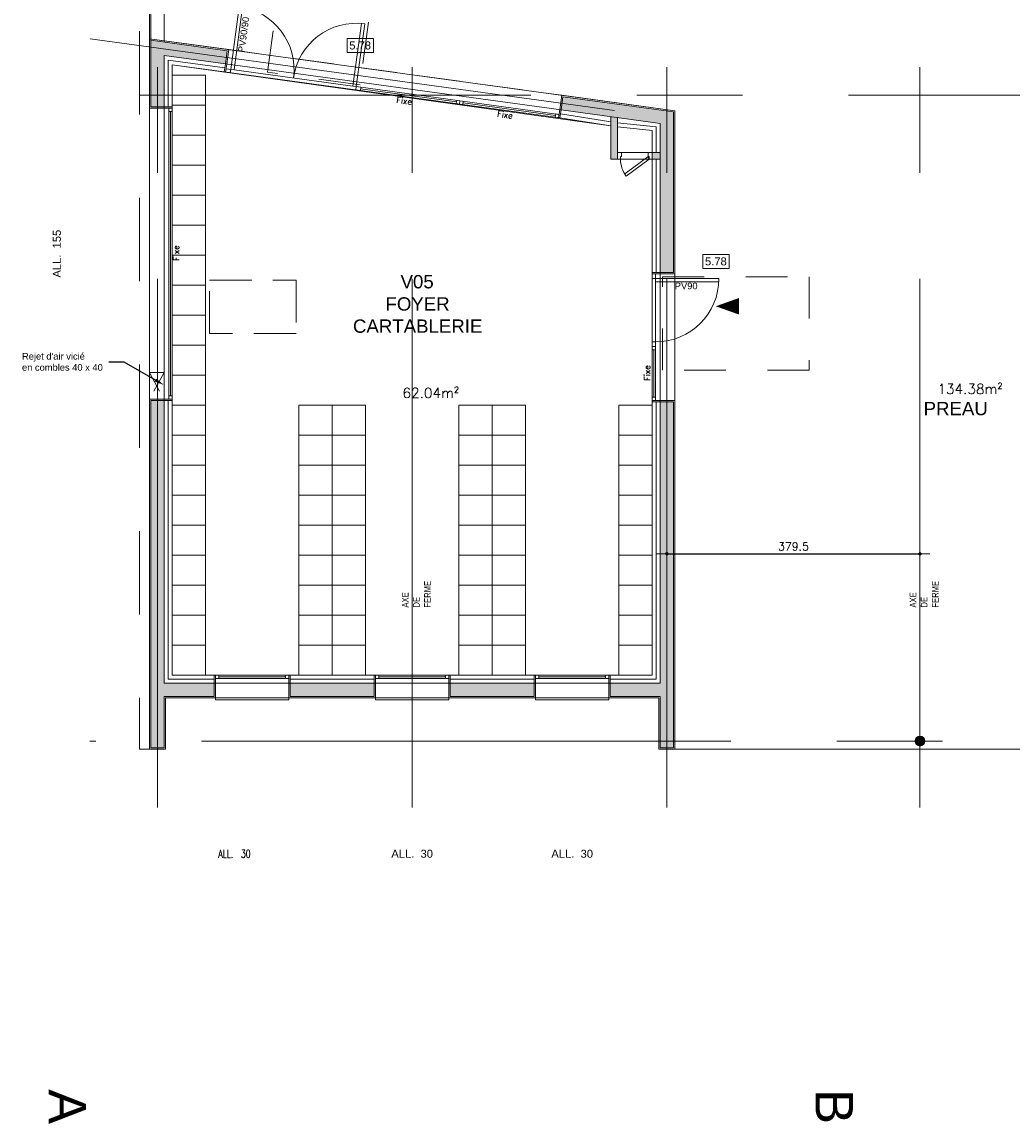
# Model space of a CAD drawing. Header units: metres. Extents: x 7788 to 81588, y -12566 to 39820.
# Tile 1 of 16: x 28389 to 43249, y -12523 to 3984. Entities that reach past the tile are written whole.
import ezdxf
from ezdxf import colors
from ezdxf.entities.mleader import LeaderData, LeaderLine
from ezdxf.enums import TextEntityAlignment as Align
from ezdxf.math import Vec2, Vec3

# ---------------------------------------------------------------- set-up
doc = ezdxf.new("R2010")
doc.units = ezdxf.units.M
doc.header["$LTSCALE"] = 50
for name, pattern in [('AXES', [50.8, 31.75, -6.35, 6.35, -6.35]), ('CACHE', [9.525, 6.35, -3.175]), ('INTERROMPU', [19.05, 12.7, -6.35]), ('PLURIELLE', [0.5, 0.25, -0.25])]:
    doc.linetypes.add(name, pattern=pattern)
doc.layers.get('0').update_dxf_attribs({"lineweight": 0})
doc.layers.get('DefPoints').update_dxf_attribs({"lineweight": 0})
for name, color, linetype, lineweight in [('C-COUPES', 10, 'Continuous', 0), ('C-COUVERTURE', 153, 'Continuous', 0), ('D-CLDIST', 3, 'Continuous', 0), ('D-CLDOUB', 2, 'Continuous', 0), ('D-ISOLAT', 104, 'Continuous', 0), ('E-MOBIL', 43, 'Continuous', 0), ('H-CLOISON', 20, 'Continuous', 0), ('H-PAROIS', 9, 'Continuous', 0), ('O-MENUISEXT', 1, 'Continuous', 0), ('O-MENUISINT', 6, 'Continuous', 0), ('R-ACCESSIBILITE PMR', 202, 'Continuous', 0), ('R-COT50', 7, 'Continuous', 0), ('R-TEXTE1', 7, 'Continuous', 0), ('R-TEXTE2', 1, 'Continuous', 0), ('S-AXESTR', 1, 'AXES', 0), ('S-CHARPENTE', 8, 'Continuous', 0), ('S-ELTVUS', 195, 'Continuous', 0), ('S-MACON', 4, 'Continuous', 0), ('S-POUTRE', 8, 'INTERROMPU', 0), ('T-DIVERS', 52, 'Continuous', 0), ('T-TEXTE SURFACE', 31, 'Continuous', 0), ('V-ENDUIT', 3, 'Continuous', 0)]:
    doc.layers.add(name, color=color, linetype=linetype, lineweight=lineweight)
doc.layers.add('SU-SURHAB', color=21, linetype='Continuous', lineweight=0, plot=False)
doc.layers.add('SU-SURHOB', color=225, linetype='Continuous', lineweight=0, plot=False)
doc.styles.add('AAP Fort', font='swiss.ttf')
doc.styles.add('Cotation', font='Romans.shx')
doc.styles.add('TEXTE', font='ARIALN.TTF')
doc.linetypes.add('ISOLATION', pattern='A,0.00254,-2.54,[134,ltypeshp.shx,S=2.54,R=0,X=-2.54,Y=0],-5.08,[134,ltypeshp.shx,S=2.54,R=180,X=2.54,Y=0],-2.54', length=10.16254)
doc.dimstyles.new('COT50', dxfattribs={"dimscale": 0, "dimtxt": 120, "dimasz": 10, "dimexe": 1.25, "dimexo": 0.625, "dimgap": 50, "dimtad": 1, "dimdec": 1, "dimlfac": 0.1, "dimrnd": 0.5, "dimdsep": 46, "dimtxsty": 'Cotation', "dimblk1": 'POINTCOT', "dimblk2": 'POINTCOT', "dimsah": 1, "dimcen": 150, "dimse1": 1, "dimse2": 1, "dimadec": 0, "dimazin": 0, "dimtfac": 1, "dimtdec": 1, "dimtix": 1, "dimtmove": 2, "dimatfit": 3, "dimldrblk": 'POINTCOT', "dimfxl": 1, "dimtolj": 1, "dimarcsym": 0})

# ---------------------------------------------------------------- blocks, each defined once
blk = doc.blocks.new('Pext_140')
for points in [[(-197, 0), (-192, 0), (-192, 95), (-197, 95)], [(-7, 0), (-12, 0), (-12, 95), (-7, 95)], [(-204, -5), (-197, -5), (-197, 0), (-204, 0)], [(0, -5), (-7, -5), (-7, 0), (0, 0)]]:
    blk.add_lwpolyline(points, close=True)
for centre, start, end in [((-197, 0), 0, 90), ((-7, 0), 90, 180)]:
    blk.add_arc(centre, 95, start, end)
blk = doc.blocks.new('Pext_90')
for points in [[(-7, 0), (-12, 0), (-12, 95), (-7, 95)], [(-102, -5), (-109, -5), (-109, 0), (-102, 0)], [(0, -5), (-7, -5), (-7, 0), (0, 0)]]:
    blk.add_lwpolyline(points, close=True)
blk.add_arc((-7, 0), 95, 90, 180)
blk = doc.blocks.new('POINTCOT')
for p, q in [((0, 15), (0, -15)), ((-15, 0), (15, 0))]:
    blk.add_line(p, q)
at = {"const_width": 2.5}
blk.add_lwpolyline([(-1.3, 0, 1), (1.3, 0, 1)], format="xyb", close=True, dxfattribs=at)
blk = doc.blocks.new('*D379')
at = {"color": 0, "lineweight": -2}
blk.add_line((38069, -3996), (41844, -3996), dxfattribs=at)
at = {"layer": 'DefPoints', "color": 0}
for p in [(41854, -3996), (38059, -7806), (41854, -7806)]:
    blk.add_point(p, dxfattribs=at)
at = {"color": 0, "lineweight": -2, "xscale": 10, "yscale": 10, "zscale": 10, "rotation": 180}
blk.add_blockref('POINTCOT', (38059, -3996), dxfattribs=at)
at = {"color": 0, "lineweight": -2, "xscale": 10, "yscale": 10, "zscale": 10}
blk.add_blockref('POINTCOT', (41854, -3996), dxfattribs=at)
at = {"color": 0, "insert": (39957, -3886), "char_height": 120, "attachment_point": 5, "style": 'Cotation'}
blk.add_mtext('\\A1;379.5', dxfattribs=at)

msp = doc.modelspace()

# ---------------------------------------------------------------- hatches: boundary and pattern name
at = {"layer": 'H-CLOISON'}
h = msp.add_hatch(color=256, dxfattribs=at)
h.paths.add_polyline_path([(37319.13, 2549.11), (37219.13, 2562.81), (37219.13, 2425.25), (37219.14, 2425.25), (37219.13, 2093.35), (37319.13, 2047.92)])
h.paths.add_polyline_path([(37319.13, 2025.25), (37319.13, 2047.92), (37219.13, 2093.35), (37219.13, 1925.25), (37319.13, 1925.25)])
h.paths.add_polyline_path([(37959.13, 2025.25), (37839.13, 2025.25), (37839.13, 1925.25), (37959.13, 1925.25)])
at = {"layer": 'H-PAROIS'}
h = msp.add_hatch(color=158, dxfattribs=at)
h.dxf.hatch_style = 1
h.paths.add_polyline_path([(30319.13, 3709.88), (30319.13, 2713.29), (30519.13, 2713.29), (30519.13, 3480.62), (31438.48, 3354.68), (31465.63, 3552.83)])
h = msp.add_hatch(color=158, dxfattribs=at)
h.dxf.hatch_style = 1
h.paths.add_polyline_path([(36498.62, 2863.38), (36471.48, 2665.23), (37959.13, 2461.44), (37959.13, 224.27), (38159.13, 224.27), (38159.13, 2635.91)])
h = msp.add_hatch(color=158, dxfattribs=at)
h.dxf.hatch_style = 1
h.paths.add_polyline_path([(30519.13, -1695.73), (30319.13, -1695.73), (30319.13, -6905.73), (30519.13, -6905.73), (30519.13, -6135.73), (31269.13, -6135.73), (31269.13, -5935.73), (30519.13, -5935.73)])
h = msp.add_hatch(color=158, dxfattribs=at)
h.dxf.hatch_style = 1
h.paths.add_polyline_path([(37959.13, -6135.73), (37959.13, -6905.73), (38159.13, -6905.73), (38159.13, -1715.73), (37959.13, -1715.73), (37959.13, -5935.73), (37209.13, -5935.73), (37209.13, -6135.73)])
h = msp.add_hatch(color=158, dxfattribs=at)
h.dxf.hatch_style = 1
h.paths.add_polyline_path([(33669.13, -6135.73), (33669.13, -5935.73), (32409.13, -5935.73), (32409.13, -6135.73)])
h = msp.add_hatch(color=158, dxfattribs=at)
h.dxf.hatch_style = 1
h.paths.add_polyline_path([(36069.13, -6135.73), (36069.13, -5935.73), (34809.13, -5935.73), (34809.13, -6135.73)])
msp.add_hatch(color=158, dxfattribs=at).paths.add_polyline_path([(41928.72, -6813.57, 1), (41779.54, -6797.88, 1)])

# ---------------------------------------------------------------- linework, layer by layer
at = {"layer": 'C-COUVERTURE', "linetype": 'PLURIELLE', "ltscale": 100}
for p in [(30149.13, 6344.27), (30299.13, -6925.73)]:
    msp.add_line(p, (30149.13, -6925.73), dxfattribs=at)
at = {"layer": 'D-CLDIST'}
for p, q in [((37219.13, 2562.81), (37219.13, 1925.25)), ((37219.13, 2562.81), (37319.13, 2549.11)), ((37319.13, 2549.11), (37319.13, 2025.25)), ((37319.13, 2025.25), (37959.13, 2025.25)), ((37959.13, 2025.25), (37959.13, 1925.25)), ((37959.13, 1925.25), (37219.13, 1925.25))]:
    msp.add_line(p, q, dxfattribs=at)
at = {"layer": 'D-CLDOUB'}
for p, q in [((30639.13, 3343.06), (30639.13, 2693.29)), ((31422.2, 3235.79), (30639.13, 3343.06)), ((37219.13, 2425.25), (36455.19, 2546.34)), ((37839.13, 1925.25), (37839.13, 224.27)), ((30639.13, -1675.73), (30639.13, -5815.73)), ((37839.13, -1715.73), (37839.13, -5815.73)), ((31289.13, -5815.73), (30639.13, -5815.73)), ((33689.13, -5815.73), (32389.13, -5815.73)), ((36089.13, -5815.73), (34789.13, -5815.73)), ((37839.13, -5815.73), (37189.13, -5815.73))]:
    msp.add_line(p, q, dxfattribs=at)
at = {"layer": 'D-ISOLAT', "color": 32, "linetype": 'ISOLATION'}
for p, q in [((30579.13, 3411.84), (30579.13, 2713.29)), ((31430.34, 3295.24), (30579.13, 3411.84)), ((37219.13, 2485.81), (36463.34, 2605.78)), ((37899.13, 2409.1), (37319.13, 2472.11)), ((37899.13, 2409.1), (37899.13, 2025.25)), ((37899.13, 1925.25), (37899.13, 224.27)), ((30579.13, -1695.73), (30579.13, -5875.73)), ((37899.13, -1715.73), (37899.13, -5875.73)), ((31269.13, -5875.73), (30579.13, -5875.73)), ((33669.13, -5875.73), (32409.13, -5875.73)), ((36069.13, -5875.73), (34809.13, -5875.73)), ((37899.13, -5875.73), (37209.13, -5875.73))]:
    msp.add_line(p, q, dxfattribs=at)
at = {"layer": 'E-MOBIL'}
for p, q in [((30639.13, 3184.27), (31139.13, 3184.27)), ((31139.13, 3184.27), (31139.13, -5815.73)), ((30639.13, 2734.27), (31139.13, 2734.27)), ((30639.13, 2284.27), (31139.13, 2284.27)), ((30639.13, 1834.27), (31139.13, 1834.27)), ((30639.13, 1384.27), (31139.13, 1384.27)), ((30639.13, 934.27), (31139.13, 934.27)), ((30639.13, 484.27), (31139.13, 484.27)), ((30639.13, 34.27), (31139.13, 34.27)), ((30639.13, -415.73), (31139.13, -415.73)), ((30639.13, -865.73), (31139.13, -865.73)), ((30639.13, -1315.73), (31139.13, -1315.73)), ((30639.13, -1765.73), (31139.13, -1765.73)), ((32539.13, -1765.73), (32539.13, -5815.73)), ((32539.13, -1765.73), (33539.13, -1765.73)), ((33039.13, -1765.73), (33039.13, -5815.73)), ((33539.13, -1765.73), (33539.13, -5815.73)), ((34939.13, -1765.73), (34939.13, -5815.73)), ((34939.13, -1765.73), (35939.13, -1765.73)), ((35439.13, -1765.73), (35439.13, -5815.73)), ((35939.13, -1765.73), (35939.13, -5815.73)), ((37339.13, -1765.73), (37339.13, -5815.73)), ((37339.13, -1765.73), (37839.13, -1765.73)), ((30639.13, -2215.73), (31139.13, -2215.73)), ((32539.13, -2215.73), (33539.13, -2215.73)), ((34939.13, -2215.73), (35939.13, -2215.73)), ((37339.13, -2215.73), (37839.13, -2215.73)), ((30639.13, -2665.73), (31139.13, -2665.73)), ((32539.13, -2665.73), (33539.13, -2665.73)), ((34939.13, -2665.73), (35939.13, -2665.73)), ((37339.13, -2665.73), (37839.13, -2665.73)), ((30639.13, -3115.73), (31139.13, -3115.73)), ((32539.13, -3115.73), (33539.13, -3115.73)), ((34939.13, -3115.73), (35939.13, -3115.73)), ((37339.13, -3115.73), (37839.13, -3115.73)), ((30639.13, -3565.73), (31139.13, -3565.73)), ((32539.13, -3565.73), (33539.13, -3565.73)), ((34939.13, -3565.73), (35939.13, -3565.73)), ((37339.13, -3565.73), (37839.13, -3565.73)), ((30639.13, -4015.73), (31139.13, -4015.73)), ((32539.13, -4015.73), (33539.13, -4015.73)), ((34939.13, -4015.73), (35939.13, -4015.73)), ((37339.13, -4015.73), (37839.13, -4015.73)), ((30639.13, -4465.73), (31139.13, -4465.73)), ((32539.13, -4465.73), (33539.13, -4465.73)), ((34939.13, -4465.73), (35939.13, -4465.73)), ((37339.13, -4465.73), (37839.13, -4465.73)), ((30639.13, -4915.73), (31139.13, -4915.73)), ((32539.13, -4915.73), (33539.13, -4915.73)), ((34939.13, -4915.73), (35939.13, -4915.73)), ((37339.13, -4915.73), (37839.13, -4915.73)), ((30639.13, -5365.73), (31139.13, -5365.73)), ((32539.13, -5365.73), (33539.13, -5365.73)), ((34939.13, -5365.73), (35939.13, -5365.73)), ((37339.13, -5365.73), (37839.13, -5365.73))]:
    msp.add_line(p, q, dxfattribs=at)
at = {"layer": 'O-MENUISEXT'}
for p, q in [((33466.53, 2980.98), (34903.11, 2784.19)), ((33469.92, 3005.75), (36442.16, 2598.59)), ((34906.51, 2808.96), (34899.72, 2759.42)), ((30589.13, -1675.73), (30589.13, 2693.29)), ((30614.13, 2643.29), (30614.13, -1625.73)), ((34956.04, 2802.17), (34949.26, 2752.63)), ((35005.58, 2795.38), (34998.79, 2745.85)), ((35002.19, 2770.61), (36389.23, 2580.61)), ((37864.13, -935.73), (37864.13, -1645.73)), ((37889.13, -885.73), (37889.13, -1695.73)), ((32389.13, -5865.73), (31289.13, -5865.73)), ((31339.13, -5840.73), (32339.13, -5840.73)), ((34789.13, -5865.73), (33689.13, -5865.73)), ((33739.13, -5840.73), (34739.13, -5840.73)), ((37189.13, -5865.73), (36089.13, -5865.73)), ((36139.13, -5840.73), (37139.13, -5840.73))]:
    msp.add_line(p, q, dxfattribs=at)
for points in [[(31422.2, 3235.79), (31438.48, 3354.68), (31458.3, 3351.97), (31442.01, 3233.08)], [(36455.19, 2546.34), (31422.2, 3235.79), (31438.48, 3354.68), (36471.48, 2665.23)], [(30639.13, 2713.29), (30519.13, 2713.29), (30519.13, 2693.29), (30639.13, 2693.29)], [(30639.13, -1695.73), (30519.13, -1695.73), (30519.13, 2713.29), (30639.13, 2713.29)], [(30639.13, 2693.29), (30589.13, 2693.29), (30589.13, 2643.29), (30639.13, 2643.29)], [(36435.38, 2549.05), (36451.66, 2667.94), (36471.48, 2665.23), (36455.19, 2546.34)], [(36442.16, 2598.59), (36435.38, 2549.05), (36385.84, 2555.84), (36392.63, 2605.38)], [(37959.13, -1715.73), (37839.13, -1715.73), (37839.13, 224.27), (37959.13, 224.27)], [(37839.13, 224.27), (37959.13, 224.27), (37959.13, 204.27), (37839.13, 204.27)], [(37889.13, -935.73), (37839.13, -935.73), (37839.13, -885.73), (37889.13, -885.73)], [(30639.13, -1675.73), (30589.13, -1675.73), (30589.13, -1625.73), (30639.13, -1625.73)], [(37889.13, -1695.73), (37839.13, -1695.73), (37839.13, -1645.73), (37889.13, -1645.73)], [(30639.13, -1695.73), (30519.13, -1695.73), (30519.13, -1675.73), (30639.13, -1675.73)], [(37839.13, -1695.73), (37959.13, -1695.73), (37959.13, -1715.73), (37839.13, -1715.73)], [(31269.13, -5815.73), (31269.13, -5935.73), (31289.13, -5935.73), (31289.13, -5815.73)], [(32409.13, -5815.73), (32409.13, -5935.73), (31269.13, -5935.73), (31269.13, -5815.73)], [(31289.13, -5815.73), (31289.13, -5865.73), (31339.13, -5865.73), (31339.13, -5815.73)], [(31339.13, -5815.73), (31289.13, -5815.73), (31289.13, -5865.73), (31339.13, -5865.73)], [(32389.13, -5815.73), (32389.13, -5865.73), (32339.13, -5865.73), (32339.13, -5815.73)], [(32339.13, -5815.73), (32389.13, -5815.73), (32389.13, -5865.73), (32339.13, -5865.73)], [(32409.13, -5815.73), (32409.13, -5935.73), (32389.13, -5935.73), (32389.13, -5815.73)], [(32409.13, -5935.73), (32409.13, -5935.73), (32409.13, -5815.73), (32409.13, -5815.73)], [(33669.13, -5815.73), (33669.13, -5935.73), (33689.13, -5935.73), (33689.13, -5815.73)], [(34809.13, -5815.73), (34809.13, -5935.73), (33669.13, -5935.73), (33669.13, -5815.73)], [(33689.13, -5815.73), (33689.13, -5865.73), (33739.13, -5865.73), (33739.13, -5815.73)], [(33739.13, -5815.73), (33689.13, -5815.73), (33689.13, -5865.73), (33739.13, -5865.73)], [(34789.13, -5815.73), (34789.13, -5865.73), (34739.13, -5865.73), (34739.13, -5815.73)], [(34739.13, -5815.73), (34789.13, -5815.73), (34789.13, -5865.73), (34739.13, -5865.73)], [(34809.13, -5815.73), (34809.13, -5935.73), (34789.13, -5935.73), (34789.13, -5815.73)], [(34809.13, -5935.73), (34809.13, -5935.73), (34809.13, -5815.73), (34809.13, -5815.73)], [(36069.13, -5815.73), (36069.13, -5935.73), (36089.13, -5935.73), (36089.13, -5815.73)], [(37209.13, -5815.73), (37209.13, -5935.73), (36069.13, -5935.73), (36069.13, -5815.73)], [(36089.13, -5815.73), (36089.13, -5865.73), (36139.13, -5865.73), (36139.13, -5815.73)], [(36139.13, -5815.73), (36089.13, -5815.73), (36089.13, -5865.73), (36139.13, -5865.73)], [(37189.13, -5815.73), (37189.13, -5865.73), (37139.13, -5865.73), (37139.13, -5815.73)], [(37139.13, -5815.73), (37189.13, -5815.73), (37189.13, -5865.73), (37139.13, -5865.73)], [(37209.13, -5815.73), (37209.13, -5935.73), (37189.13, -5935.73), (37189.13, -5815.73)], [(37209.13, -5935.73), (37209.13, -5935.73), (37209.13, -5815.73), (37209.13, -5815.73)]]:
    msp.add_lwpolyline(points, close=True, dxfattribs=at)
at = {"layer": 'O-MENUISINT', "linetype": 'Continuous'}
for points in [[(37379.13, 2025.25), (37319.13, 2025.25), (37319.13, 1925.25), (37364.13, 1925.25), (37364.13, 1965.25), (37379.13, 1965.25)], [(37774.13, 1959.89), (37794.13, 1925.25), (37448.18, 1669.88), (37428.18, 1704.52)]]:
    msp.add_lwpolyline(points, close=True, dxfattribs=at)
msp.add_lwpolyline([(37839.13, 2025.25), (37779.13, 2025.25), (37779.13, 1965.25), (37794.13, 1965.25), (37794.13, 1925.25), (37839.13, 1925.25), (37839.13, 2025.25)], dxfattribs=at)
msp.add_arc((37794.13, 1925.25), 430, 180, 216.433816, dxfattribs=at)
at = {"layer": 'R-ACCESSIBILITE PMR', "linetype": 'PLURIELLE', "ltscale": 50}
for points in [[(32369, 5411.45), (33756.04, 5221.44), (33457.46, 3041.8), (32070.41, 3231.81), (32369, 5411.45)], [(40192.42, 158.15), (40192.42, -1241.85), (37992.42, -1241.85), (37992.42, 158.15), (40192.42, 158.15)]]:
    msp.add_lwpolyline(points, dxfattribs=at)
at = {"layer": 'R-ACCESSIBILITE PMR', "linetype": 'INTERROMPU'}
msp.add_lwpolyline([(32498.56, -689.48), (31198.56, -689.48), (31198.56, 110.52), (32498.56, 110.52)], close=True, dxfattribs=at)
at = {"layer": 'R-TEXTE1'}
for points in [[(33660.03, 3525.14), (33263.15, 3525.14), (33263.15, 3737.22), (33660.03, 3737.22)], [(38994.82, 284.9), (38597.94, 284.9), (38597.94, 496.99), (38994.82, 496.99)]]:
    msp.add_lwpolyline(points, close=True, dxfattribs=at)
at = {"layer": 'R-TEXTE2'}
msp.add_lwpolyline([(38792.15, -281.38, 0, 250, 0), (39142.15, -281.38, 0, 0, 0)], format="xyseb", dxfattribs=at)
at = {"layer": 'S-AXESTR', "ltscale": 5}
for p, q in [((30419.13, -7805.73), (30419.13, 7244.27)), ((34239.13, -7805.73), (34239.13, 7244.27)), ((38059.13, -7805.73), (38059.13, 7244.27)), ((41854.13, -7805.73), (41854.13, 7244.27)), ((29411.35, 3733.3), (38462.85, 2493.37)), ((51719.13, -6805.73), (29404.13, -6805.73))]:
    msp.add_line(p, q, dxfattribs=at)
at = {"layer": 'S-AXESTR', "color": 252, "ltscale": 5}
msp.add_line((74119.13, 2886.54), (30149.13, 2886.54), dxfattribs=at)
at = {"layer": 'S-CHARPENTE'}
for radius in [75, 67]:
    msp.add_circle((41854.13, -6805.73), radius, dxfattribs=at)
at = {"layer": 'S-ELTVUS'}
for p, q in [((31567.69, 3266.33), (33351.03, 3022.03)), ((30299.13, 2693.29), (30299.13, -1675.73)), ((37839.13, 2356.76), (37317.29, 2411.81)), ((37839.13, 2356.76), (37839.13, 2025.25)), ((37889.13, 84.27), (37889.13, -815.73)), ((31289.13, -6185.73), (31289.13, -6155.73)), ((32389.13, -6185.73), (31289.13, -6185.73)), ((32389.13, -6185.73), (32389.13, -6155.73)), ((33689.13, -6185.73), (33689.13, -6155.73)), ((34789.13, -6185.73), (33689.13, -6185.73)), ((34789.13, -6185.73), (34789.13, -6155.73)), ((36089.13, -6185.73), (36089.13, -6155.73)), ((36089.13, -6185.73), (37189.13, -6185.73)), ((37189.13, -6185.73), (37189.13, -6155.73)), ((45529.13, -6925.73), (38179.13, -6925.73))]:
    msp.add_line(p, q, dxfattribs=at)
at = {"layer": 'S-MACON'}
for p, q in [((30319.13, 3709.88), (30319.13, 2713.29)), ((31465.63, 3552.83), (30319.13, 3709.88)), ((30519.13, 3480.62), (30519.13, 2713.29)), ((31438.48, 3354.68), (30519.13, 3480.62)), ((31465.63, 3552.83), (31438.48, 3354.68)), ((36498.62, 2863.38), (36471.48, 2665.23)), ((38159.13, 2635.91), (36498.62, 2863.38)), ((30319.13, 2713.29), (30519.13, 2713.29)), ((37959.13, 2461.44), (36471.48, 2665.23)), ((38159.13, 2635.91), (38159.13, 224.27)), ((37959.13, 2461.44), (37959.13, 224.27)), ((38159.13, 224.27), (37959.13, 224.27)), ((30319.13, -1695.73), (30319.13, -6905.73)), ((30319.13, -1695.73), (30519.13, -1695.73)), ((30519.13, -1695.73), (30519.13, -5935.73)), ((37959.13, -1715.73), (37959.13, -5935.73)), ((38159.13, -1715.73), (37959.13, -1715.73)), ((38159.13, -1715.73), (38159.13, -6905.73)), ((31269.13, -5935.73), (30519.13, -5935.73)), ((31269.13, -5935.73), (31269.13, -6135.73)), ((32409.13, -5935.73), (32409.13, -6135.73)), ((32409.13, -5935.73), (33669.13, -5935.73)), ((33669.13, -5935.73), (33669.13, -6135.73)), ((34809.13, -5935.73), (34809.13, -6135.73)), ((34809.13, -5935.73), (36069.13, -5935.73)), ((36069.13, -5935.73), (36069.13, -6135.73)), ((37209.13, -5935.73), (37209.13, -6135.73)), ((37209.13, -5935.73), (37959.13, -5935.73)), ((30519.13, -6135.73), (30519.13, -6905.73)), ((31269.13, -6135.73), (30519.13, -6135.73)), ((32409.13, -6135.73), (33669.13, -6135.73)), ((34809.13, -6135.73), (36069.13, -6135.73)), ((37209.13, -6135.73), (37959.13, -6135.73)), ((37959.13, -6135.73), (37959.13, -6905.73)), ((30519.13, -6905.73), (30319.13, -6905.73)), ((38159.13, -6905.73), (37959.13, -6905.73))]:
    msp.add_line(p, q, dxfattribs=at)
at = {"layer": 'S-POUTRE'}
for p, q in [((30319.13, 3709.88), (30319.13, 6344.27)), ((30519.13, 3682.49), (30519.13, 6344.27)), ((31488.16, 3569.93), (36481.52, 2885.91)), ((38179.13, 204.27), (38179.13, -1695.73))]:
    msp.add_line(p, q, dxfattribs=at)
at = {"layer": 'SU-SURHAB'}
msp.add_lwpolyline([(30299.13, 3732.81), (38179.13, 2653.36), (38179.13, -6925.73), (45529.13, -6925.73), (45529.13, 3984.27), (50619.13, 3984.27), (50619.13, 3984.27), (50619.13, 6024.27), (50619.13, 6064.27), (50619.13, 6344.27), (30299.13, 6344.27), (30299.13, 3732.81)], dxfattribs=at)
msp.add_lwpolyline([(30639.13, 3343.06), (37219.14, 2425.25), (37219.13, 1925.25), (37839.13, 1925.25), (37839.13, -5815.73), (30639.13, -5815.73)], close=True, dxfattribs=at)
at = {"layer": 'SU-SURHOB'}
msp.add_lwpolyline([(30299.13, 3732.81), (38179.13, 2653.36), (38179.13, -6925.73), (37939.13, -6925.73), (37939.13, -6155.73), (30539.13, -6155.73), (30539.13, -6925.73), (30299.13, -6925.73), (30299.13, 3732.81)], dxfattribs=at)
at = {"layer": 'T-DIVERS', "linetype": 'CACHE'}
for p, q in [((30299.13, -1275.73), (30519.13, -1675.73)), ((30519.13, -1275.73), (30299.13, -1675.73))]:
    msp.add_line(p, q, dxfattribs=at)
msp.add_lwpolyline([(30299.13, -1675.73), (30519.13, -1675.73), (30519.13, -1275.73), (30299.13, -1275.73)], close=True, dxfattribs=at)
at = {"layer": 'V-ENDUIT'}
for p, q in [((30299.13, 3732.81), (30299.13, 2693.29)), ((31488.16, 3569.93), (30299.13, 3732.81)), ((31488.16, 3569.93), (31458.3, 3351.97)), ((36481.52, 2885.91), (36451.66, 2667.94)), ((38179.13, 2653.36), (36481.52, 2885.91)), ((30299.13, 2693.29), (30519.13, 2693.29)), ((38179.13, 2653.36), (38179.13, 204.27)), ((38179.13, 204.27), (37959.13, 204.27)), ((30299.13, -1675.73), (30299.13, -6925.73)), ((30299.13, -1675.73), (30519.13, -1675.73)), ((38179.13, -1695.73), (37959.13, -1695.73)), ((38179.13, -1695.73), (38179.13, -6925.73)), ((31289.13, -5935.73), (31289.13, -6155.73)), ((32389.13, -5935.73), (32389.13, -6155.73)), ((33689.13, -5935.73), (33689.13, -6155.73)), ((34789.13, -5935.73), (34789.13, -6155.73)), ((36089.13, -5935.73), (36089.13, -6155.73)), ((37189.13, -5935.73), (37189.13, -6155.73)), ((30539.13, -6155.73), (30539.13, -6925.73)), ((31289.13, -6155.73), (30539.13, -6155.73)), ((32389.13, -6155.73), (33689.13, -6155.73)), ((34789.13, -6155.73), (36089.13, -6155.73)), ((37189.13, -6155.73), (37939.13, -6155.73)), ((37939.13, -6155.73), (37939.13, -6925.73)), ((30539.13, -6925.73), (30299.13, -6925.73)), ((38179.13, -6925.73), (37939.13, -6925.73))]:
    msp.add_line(p, q, dxfattribs=at)

# ---------------------------------------------------------------- block references
at = {"layer": 'O-MENUISEXT', "yscale": 10, "zscale": 10}
for name, p, xscale, rotation in [('Pext_140', (33469.92, 3005.75), 10, 352.199812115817), ('Pext_90', (37889.13, 204.27), -10, 270.0000000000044)]:
    msp.add_blockref(name, p, dxfattribs=dict(at, xscale=xscale, rotation=rotation))

# ---------------------------------------------------------------- texts
at = {"layer": 'C-COUPES', "style": 'AAP Fort'}
for tag, p in [('A', (29068.45, -12292.63)), ('B', (40569.63, -12292.63))]:
    msp.add_attdef(tag, text='A', height=562.5, rotation=269.999997, dxfattribs=at).set_placement(p, align=Align.MIDDLE_CENTER)
at = {"layer": 'O-MENUISEXT', "insert": (31711.6, 3795.6), "char_height": 100, "width": 900, "attachment_point": 5, "rotation": 82.199812, "style": 'AAP Fort'}
msp.add_mtext('PV90/90', dxfattribs=at)
at = {"layer": 'O-MENUISEXT', "insert": (38348.36, 23.33), "char_height": 100, "width": 900, "attachment_point": 5, "style": 'AAP Fort'}
msp.add_mtext('PV90', dxfattribs=at)
at = {"layer": 'R-COT50', "insert": (28911.32, -479.79), "char_height": 120, "width": 1968.5722, "attachment_point": 4, "rotation": 90, "style": 'AAP Fort'}
msp.add_mtext('{\\fArial|b0|i0|c0|p34;\\W6.7502;  \\W1;ALL.  155}', dxfattribs=at)
at = {"layer": 'R-COT50', "char_height": 120, "width": 1968.5722, "attachment_point": 4, "style": 'Cotation'}
for s, insert in [('{\\W5.8691; \\W0.7;ALL.  30}', (30850.57, -8497.92)), ('{\\fArial|b0|i0|c0|p34;\\W7.2576;  \\W1;ALL.  30}', (33250.57, -8497.92)), ('{\\fArial|b0|i0|c0|p34;\\W7.2576;  \\W1;ALL.  30}', (35650.57, -8497.92))]:
    msp.add_mtext(s, dxfattribs=dict(at, insert=insert))
at = {"layer": 'R-TEXTE1', "char_height": 120, "width": 512.6868, "attachment_point": 5, "rotation": 0.000003, "style": 'AAP Fort'}
for insert in [(33458.75, 3631.18), (38793.53, 390.95)]:
    msp.add_mtext('5.78', dxfattribs=dict(at, insert=insert))
at = {"layer": 'R-TEXTE1', "char_height": 90, "attachment_point": 1, "style": 'Cotation'}
for insert, rotation in [((34010.68, 2860.26), 352.199812), ((35521.57, 2653.29), 352.199812), ((30655.07, 398.86), 90), ((37718.9, -1400.65), 90)]:
    msp.add_mtext_dynamic_manual_height_columns('{\\W1;Fixe}', width=79.3871, gutter_width=12.5, heights=[0], dxfattribs=dict(at, insert=insert, rotation=rotation))
at = {"layer": 'R-TEXTE2', "char_height": 200, "width": 6340.0036, "attachment_point": 4, "style": 'AAP Fort'}
for s, insert in [('{\\fArial|b0|i0|c0|p34;\\W9.4287;    \\W1;V05\\P\\W8.7019;    \\W1;FOYER\\P\\W9.5074;   \\W1;CARTABLERIE}', (31137.48, -247.62)), ('{\\fArial|b0|i0|c0|p34;\\W8.7301;    \\W1;PREAU}', (39198.06, -1817.8))]:
    msp.add_mtext(s, dxfattribs=dict(at, insert=insert))
at = {"layer": 'R-TEXTE2', "char_height": 100, "attachment_point": 1, "rotation": 90, "style": 'TEXTE'}
for insert in [(34085.03, -4803.21), (41700.03, -4803.21)]:
    msp.add_mtext_dynamic_manual_height_columns('AXE DE FERME', width=152.6269, gutter_width=12.5, heights=[0], dxfattribs=dict(at, insert=insert))
at = {"layer": 'T-TEXTE SURFACE', "char_height": 150, "attachment_point": 1, "style": 'Cotation'}
for s, insert in [('62.04m²', (34094.23, -1508.07)), ('134.38m²', (42116.19, -1447.96))]:
    msp.add_mtext(s, dxfattribs=dict(at, insert=insert))

# ---------------------------------------------------------------- dimensions: what is measured, and where the dimension line sits
dim = msp.add_linear_dim(base=(41854.13, -3995.84), p1=(38059.13, -7805.73), p2=(41854.13, -7805.73), dimstyle='COT50', override={"dimscale": 1})
dim.commit()
dim.dimension.update_dxf_attribs({"geometry": '*D379', "text_midpoint": (39956.63, -3885.84)})

# ---------------------------------------------------------------- leaders
at = {"layer": 'R-TEXTE1'}
ml = msp.add_multileader_mtext('Standard', dxfattribs=at)
ml.set_content("Rejet d'air vicié\\Pen combles 40 x 40", color=256, style='AAP Fort')
ml.set_leader_properties()
ml.build(insert=Vec2(0, 0))
ml.multileader.update_dxf_attribs({"text_left_attachment_type": 2, "text_right_attachment_type": 2, "dogleg_length": 10, "arrow_head_size": 150})
ctx = ml.context
ctx.base_point, ctx.char_height, ctx.arrow_head_size, ctx.landing_gap_size, ctx.plane_origin = Vec3(28288.61, -1119.95), 100, 150, 100, Vec3(28128.97, -387.85)
ctx.left_attachment, ctx.right_attachment = 2, 2
notes = []
notes.append((ctx, [(1, (1, 1, 0), (29921.53, -1119.95), (-1, 0), 232.04, [(0, [(30519.13, -1463.58)], 0, [])])]))
ctx.mtext.insert, ctx.mtext.rotation, ctx.mtext.flow_direction = Vec3(28388.61, -982.11), 6.28318531, 5
for ctx, leaders in notes:
    for number, flags, end, landing, length, lines in leaders:
        leader = LeaderData()
        leader.index, (leader.has_last_leader_line, leader.has_dogleg_vector, leader.attachment_direction) = number, flags
        leader.last_leader_point, leader.dogleg_vector, leader.dogleg_length = Vec3(end), Vec3(landing), length
        for number, points, colour, breaks in lines:
            line = LeaderLine()
            line.index, line.vertices, line.color, line.breaks = number, Vec3.list(points), colors.encode_raw_color(colour), breaks
            leader.lines.append(line)
        ctx.leaders.append(leader)

doc.saveas('drawing.dxf')
